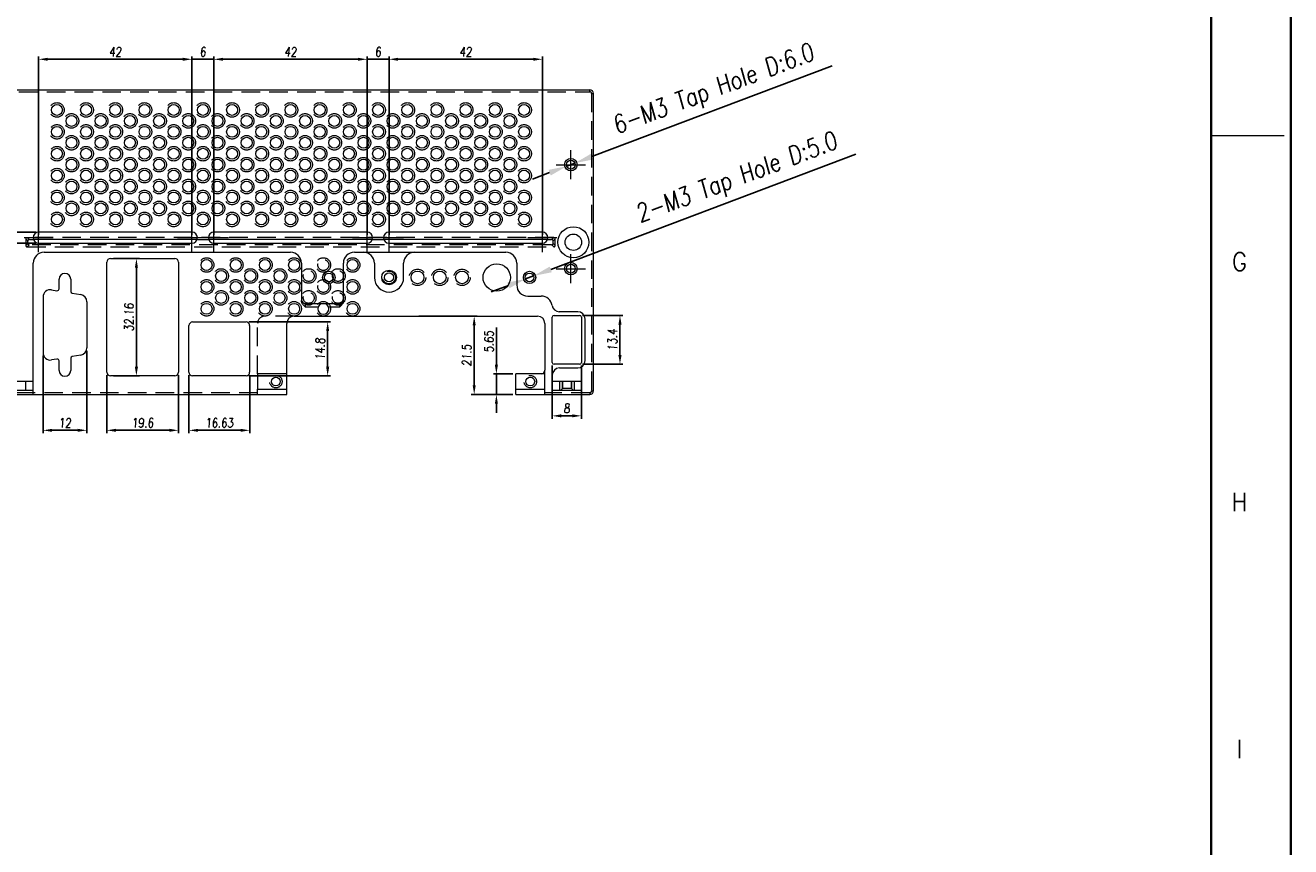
# Model space of a CAD drawing. Header units: millimetres. Extents: x 4065 to 8083, y -652 to 5416.
# Tile 236 of 256: x 4985 to 5332, y 4790 to 5015. Entities that reach past the tile are written whole.
import ezdxf
from ezdxf.enums import TextEntityAlignment as Align

# ---------------------------------------------------------------- set-up
doc = ezdxf.new("R2010")
doc.units = ezdxf.units.MM
doc.header["$LTSCALE"] = 0.8
doc.header["$PDMODE"] = 3
doc.header["$PDSIZE"] = 0.3125
doc.linetypes.add('CENTER', pattern=[50.8, 31.75, -6.35, 6.35, -6.35])
doc.linetypes.add('HIDDEN', pattern=[9.525, 6.35, -3.175])
doc.layers.get('0').update_dxf_attribs({"linetype": 'CONTINUOUS', "lineweight": 0})
doc.layers.get('Defpoints').update_dxf_attribs({"linetype": 'CONTINUOUS', "lineweight": 0})
for name, color, linetype, lineweight in [('1', 2, 'CENTER', 0), ('2', 3, 'CONTINUOUS', 0), ('3', 5, 'HIDDEN', 0), ('P', 1, 'CONTINUOUS', 0)]:
    doc.layers.add(name, color=color, linetype=linetype, lineweight=lineweight)
doc.styles.get("Standard").update_dxf_attribs({"font": 'romans.shx', "width": 0.8, "oblique": 5, "bigfont": 'whgtxt.shx'})
doc.dimstyles.get("Standard").update_dxf_attribs({"dimtxt": 2.5, "dimasz": 2.5, "dimexe": 0.8, "dimexo": 0.8, "dimgap": 0.8, "dimtad": 1, "dimdsep": 46, "dimtxsty": 'Standard', "dimcen": 0, "dimclrd": 3, "dimclre": 3, "dimclrt": 3, "dimazin": 0, "dimtp": 0.001, "dimtm": 0.001, "dimtfac": 1, "dimtmove": 0, "dimatfit": 3, "dimfxl": 0, "dimtolj": 1, "dimarcsym": 0})

# ---------------------------------------------------------------- blocks, each defined once
blk = doc.blocks.new('*D1027')
at = {"layer": '2', "color": 3, "lineweight": -2}
for p, q in [((5206.51, 5003.81), (5140.72, 4978.92)), ((5133.8, 4976.3), (5136.04, 4977.15)), ((5129.12, 4974.53), (5124.45, 4972.76))]:
    blk.add_line(p, q, dxfattribs=at)
at = {"layer": '2', "color": 3}
for points in [[(5140.42, 4979.69), (5141.01, 4978.14), (5136.04, 4977.15)], [(5128.83, 4975.31), (5129.42, 4973.75), (5133.8, 4976.3)]]:
    blk.add_solid(points, dxfattribs=at)
at = {"layer": 'Defpoints', "color": 0}
for p in [(5133.8, 4976.3), (5136.04, 4977.15)]:
    blk.add_point(p, dxfattribs=at)
at = {"layer": '2', "color": 3, "insert": (5174.21, 4996.86), "char_height": 5, "attachment_point": 5, "rotation": 20.7258}
blk.add_mtext('\\A1;6-M3 Tap Hole D:6.0', dxfattribs=at)
blk = doc.blocks.new('*D1028')
at = {"layer": '2', "color": 3, "lineweight": -2}
for p, q in [((5213.02, 4979.61), (5129.42, 4948.01)), ((5117.82, 4943.63), (5113.14, 4941.86)), ((5122.5, 4945.4), (5124.74, 4946.25))]:
    blk.add_line(p, q, dxfattribs=at)
at = {"layer": '2', "color": 3}
for points in [[(5129.13, 4948.79), (5129.71, 4947.23), (5124.74, 4946.25)], [(5117.53, 4944.41), (5118.12, 4942.85), (5122.5, 4945.4)]]:
    blk.add_solid(points, dxfattribs=at)
at = {"layer": 'Defpoints', "color": 0}
for p in [(5122.5, 4945.4), (5124.74, 4946.25)]:
    blk.add_point(p, dxfattribs=at)
at = {"layer": '2', "color": 3, "insert": (5180.56, 4972.62), "char_height": 5, "attachment_point": 5, "rotation": 20.7044}
blk.add_mtext('\\A1;2-M3 Tap Hole D:5.0', dxfattribs=at)
blk = doc.blocks.new('*D1070')
at = {"layer": '2', "color": 3, "lineweight": -2}
for p, q in [((5114.53, 4921.87), (5114.53, 4932.11)), ((5119.02, 4919.37), (5113.73, 4919.37)), ((5114.53, 4913.72), (5114.53, 4919.37)), ((5119.02, 4913.72), (5113.73, 4913.72)), ((5114.53, 4911.22), (5114.53, 4908.72))]:
    blk.add_line(p, q, dxfattribs=at)
at = {"layer": '2', "color": 3}
for points in [[(5114.12, 4921.87), (5114.95, 4921.87), (5114.53, 4919.37)], [(5114.12, 4911.22), (5114.95, 4911.22), (5114.53, 4913.72)]]:
    blk.add_solid(points, dxfattribs=at)
at = {"layer": 'Defpoints', "color": 0}
for p in [(5114.53, 4919.37), (5119.82, 4919.37), (5119.82, 4913.72)]:
    blk.add_point(p, dxfattribs=at)
at = {"layer": '2', "color": 3, "insert": (5112.48, 4928.24), "char_height": 2.5, "attachment_point": 5, "rotation": 90}
blk.add_mtext('\\A1;5.65', dxfattribs=at)
blk = doc.blocks.new('*D1071')
at = {"layer": '2', "color": 3, "lineweight": -2}
for p, q in [((5093.27, 4935.22), (5109.25, 4935.22)), ((5108.45, 4916.22), (5108.45, 4932.72)), ((5119.02, 4913.72), (5107.65, 4913.72))]:
    blk.add_line(p, q, dxfattribs=at)
at = {"layer": '2', "color": 3}
for points in [[(5108.03, 4932.72), (5108.86, 4932.72), (5108.45, 4935.22)], [(5108.03, 4916.22), (5108.86, 4916.22), (5108.45, 4913.72)]]:
    blk.add_solid(points, dxfattribs=at)
at = {"layer": 'Defpoints', "color": 0}
for p in [(5092.47, 4935.22), (5108.45, 4935.22), (5119.82, 4913.72)]:
    blk.add_point(p, dxfattribs=at)
at = {"layer": '2', "color": 3, "insert": (5106.4, 4924.47), "char_height": 2.5, "attachment_point": 5, "rotation": 90}
blk.add_mtext('\\A1;21.5', dxfattribs=at)
blk = doc.blocks.new('*D1072')
at = {"layer": '2', "color": 3, "lineweight": -2}
for p, q in [((5129.82, 4921.72), (5129.82, 4907.09)), ((5137.82, 4921.72), (5137.82, 4907.09)), ((5132.32, 4907.89), (5135.32, 4907.89))]:
    blk.add_line(p, q, dxfattribs=at)
at = {"layer": '2', "color": 3}
for points in [[(5132.32, 4908.31), (5132.32, 4907.47), (5129.82, 4907.89)], [(5135.32, 4908.31), (5135.32, 4907.47), (5137.82, 4907.89)]]:
    blk.add_solid(points, dxfattribs=at)
at = {"layer": 'Defpoints', "color": 0}
for p in [(5129.82, 4922.52), (5137.82, 4922.52), (5137.82, 4907.89)]:
    blk.add_point(p, dxfattribs=at)
at = {"layer": '2', "color": 3, "insert": (5133.82, 4909.94), "char_height": 2.5, "attachment_point": 5}
blk.add_mtext('\\A1;8', dxfattribs=at)
blk = doc.blocks.new('*D1073')
at = {"layer": '2', "color": 3, "lineweight": -2}
for p, q in [((5138.12, 4935.42), (5149.19, 4935.42)), ((5148.39, 4924.52), (5148.39, 4932.92)), ((5138.12, 4922.02), (5149.19, 4922.02))]:
    blk.add_line(p, q, dxfattribs=at)
at = {"layer": '2', "color": 3}
for points in [[(5147.97, 4932.92), (5148.81, 4932.92), (5148.39, 4935.42)], [(5147.97, 4924.52), (5148.81, 4924.52), (5148.39, 4922.02)]]:
    blk.add_solid(points, dxfattribs=at)
at = {"layer": 'Defpoints', "color": 0}
for p in [(5137.32, 4935.42), (5148.39, 4935.42), (5137.32, 4922.02)]:
    blk.add_point(p, dxfattribs=at)
at = {"layer": '2', "color": 3, "insert": (5146.34, 4928.72), "char_height": 2.5, "attachment_point": 5, "rotation": 90}
blk.add_mtext('\\A1;13.4', dxfattribs=at)
blk = doc.blocks.new('*D1074')
at = {"layer": '2', "color": 3, "lineweight": -2}
for p, q in [((5030.31, 4919.02), (5030.31, 4903.12)), ((5046.94, 4919.02), (5046.94, 4903.12)), ((5032.81, 4903.92), (5044.44, 4903.92))]:
    blk.add_line(p, q, dxfattribs=at)
at = {"layer": '2', "color": 3}
for points in [[(5032.81, 4904.34), (5032.81, 4903.5), (5030.31, 4903.92)], [(5044.44, 4904.34), (5044.44, 4903.5), (5046.94, 4903.92)]]:
    blk.add_solid(points, dxfattribs=at)
at = {"layer": 'Defpoints', "color": 0}
for p in [(5030.31, 4919.82), (5046.94, 4919.82), (5046.94, 4903.92)]:
    blk.add_point(p, dxfattribs=at)
at = {"layer": '2', "color": 3, "insert": (5038.62, 4905.97), "char_height": 2.5, "attachment_point": 5}
blk.add_mtext('\\A1;16.63', dxfattribs=at)
blk = doc.blocks.new('*D1075')
at = {"layer": '2', "color": 3, "lineweight": -2}
for p, q in [((5046.74, 4933.62), (5069.1, 4933.62)), ((5068.3, 4921.32), (5068.3, 4931.12)), ((5046.74, 4918.82), (5069.1, 4918.82))]:
    blk.add_line(p, q, dxfattribs=at)
at = {"layer": '2', "color": 3}
for points in [[(5067.89, 4931.12), (5068.72, 4931.12), (5068.3, 4933.62)], [(5067.89, 4921.32), (5068.72, 4921.32), (5068.3, 4918.82)]]:
    blk.add_solid(points, dxfattribs=at)
at = {"layer": 'Defpoints', "color": 0}
for p in [(5045.94, 4933.62), (5068.3, 4933.62), (5045.94, 4918.82)]:
    blk.add_point(p, dxfattribs=at)
at = {"layer": '2', "color": 3, "insert": (5066.25, 4926.22), "char_height": 2.5, "attachment_point": 5, "rotation": 90}
blk.add_mtext('\\A1;14.8', dxfattribs=at)
blk = doc.blocks.new('*D1076')
at = {"layer": '2', "color": 3, "lineweight": -2}
for p, q in [((5007.82, 4919.02), (5007.82, 4903.12)), ((5027.42, 4919.02), (5027.42, 4903.12)), ((5010.32, 4903.92), (5024.92, 4903.92))]:
    blk.add_line(p, q, dxfattribs=at)
at = {"layer": '2', "color": 3}
for points in [[(5010.32, 4904.34), (5010.32, 4903.5), (5007.82, 4903.92)], [(5024.92, 4904.34), (5024.92, 4903.5), (5027.42, 4903.92)]]:
    blk.add_solid(points, dxfattribs=at)
at = {"layer": 'Defpoints', "color": 0}
for p in [(5007.82, 4919.82), (5027.42, 4919.82), (5027.42, 4903.92)]:
    blk.add_point(p, dxfattribs=at)
at = {"layer": '2', "color": 3, "insert": (5017.62, 4905.97), "char_height": 2.5, "attachment_point": 5}
blk.add_mtext('\\A1;19.6', dxfattribs=at)
blk = doc.blocks.new('*D1077')
at = {"layer": '2', "color": 3, "lineweight": -2}
for p, q in [((5009.62, 4950.98), (5016.71, 4950.98)), ((5015.91, 4921.32), (5015.91, 4948.48)), ((5009.62, 4918.82), (5016.71, 4918.82))]:
    blk.add_line(p, q, dxfattribs=at)
at = {"layer": '2', "color": 3}
for points in [[(5015.49, 4948.48), (5016.33, 4948.48), (5015.91, 4950.98)], [(5015.49, 4921.32), (5016.33, 4921.32), (5015.91, 4918.82)]]:
    blk.add_solid(points, dxfattribs=at)
at = {"layer": 'Defpoints', "color": 0}
for p in [(5008.82, 4950.98), (5015.91, 4950.98), (5008.82, 4918.82)]:
    blk.add_point(p, dxfattribs=at)
at = {"layer": '2', "color": 3, "insert": (5013.86, 4934.9), "char_height": 2.5, "attachment_point": 5, "rotation": 90}
blk.add_mtext('\\A1;32.16', dxfattribs=at)
blk = doc.blocks.new('*D1078')
at = {"layer": '2', "color": 3, "lineweight": -2}
for p, q in [((4968.52, 4960.72), (4968.52, 4966.24)), ((4988.32, 4958.22), (4967.72, 4958.22)), ((4968.52, 4955.22), (4968.52, 4958.22)), ((4988.32, 4955.22), (4967.72, 4955.22)), ((4968.52, 4952.72), (4968.52, 4950.22))]:
    blk.add_line(p, q, dxfattribs=at)
at = {"layer": '2', "color": 3}
for points in [[(4968.11, 4960.72), (4968.94, 4960.72), (4968.52, 4958.22)], [(4968.11, 4952.72), (4968.94, 4952.72), (4968.52, 4955.22)]]:
    blk.add_solid(points, dxfattribs=at)
at = {"layer": 'Defpoints', "color": 0}
for p in [(4968.52, 4958.22), (4989.12, 4958.22), (4989.12, 4955.22)]:
    blk.add_point(p, dxfattribs=at)
at = {"layer": '2', "color": 3, "insert": (4966.47, 4964.73), "char_height": 2.5, "attachment_point": 5, "rotation": 90}
blk.add_mtext('\\A1;3', dxfattribs=at)
blk = doc.blocks.new('*D1079')
at = {"layer": '2', "color": 3, "lineweight": -2}
for p, q in [((4989.12, 4957.52), (4989.12, 5006.4)), ((5031.12, 4957.52), (5031.12, 5006.4)), ((4991.62, 5005.6), (5028.62, 5005.6))]:
    blk.add_line(p, q, dxfattribs=at)
at = {"layer": '2', "color": 3}
for points in [[(4991.62, 5006.02), (4991.62, 5005.19), (4989.12, 5005.6)], [(5028.62, 5006.02), (5028.62, 5005.19), (5031.12, 5005.6)]]:
    blk.add_solid(points, dxfattribs=at)
at = {"layer": 'Defpoints', "color": 0}
for p in [(5031.12, 5005.6), (4989.12, 4956.72), (5031.12, 4956.72)]:
    blk.add_point(p, dxfattribs=at)
at = {"layer": '2', "color": 3, "insert": (5010.12, 5007.65), "char_height": 2.5, "attachment_point": 5}
blk.add_mtext('\\A1;42', dxfattribs=at)
blk = doc.blocks.new('*D1080')
at = {"layer": '2', "color": 3, "lineweight": -2}
for p, q in [((5031.12, 4957.52), (5031.12, 5006.4)), ((5037.12, 4957.52), (5037.12, 5006.4)), ((5028.62, 5005.6), (5026.12, 5005.6)), ((5031.12, 5005.6), (5037.12, 5005.6)), ((5039.62, 5005.6), (5042.12, 5005.6))]:
    blk.add_line(p, q, dxfattribs=at)
at = {"layer": '2', "color": 3}
for points in [[(5028.62, 5006.02), (5028.62, 5005.19), (5031.12, 5005.6)], [(5039.62, 5006.02), (5039.62, 5005.19), (5037.12, 5005.6)]]:
    blk.add_solid(points, dxfattribs=at)
at = {"layer": 'Defpoints', "color": 0}
for p in [(5037.12, 5005.6), (5031.12, 4956.72), (5037.12, 4956.72)]:
    blk.add_point(p, dxfattribs=at)
at = {"layer": '2', "color": 3, "insert": (5034.12, 5007.65), "char_height": 2.5, "attachment_point": 5}
blk.add_mtext('\\A1;6', dxfattribs=at)
blk = doc.blocks.new('*D1081')
at = {"layer": '2', "color": 3, "lineweight": -2}
for p, q in [((5037.12, 4957.52), (5037.12, 5006.4)), ((5079.12, 4957.52), (5079.12, 5006.4)), ((5039.62, 5005.6), (5076.62, 5005.6))]:
    blk.add_line(p, q, dxfattribs=at)
at = {"layer": '2', "color": 3}
for points in [[(5039.62, 5006.02), (5039.62, 5005.19), (5037.12, 5005.6)], [(5076.62, 5006.02), (5076.62, 5005.19), (5079.12, 5005.6)]]:
    blk.add_solid(points, dxfattribs=at)
at = {"layer": 'Defpoints', "color": 0}
for p in [(5079.12, 5005.6), (5037.12, 4956.72), (5079.12, 4956.72)]:
    blk.add_point(p, dxfattribs=at)
at = {"layer": '2', "color": 3, "insert": (5058.12, 5007.65), "char_height": 2.5, "attachment_point": 5}
blk.add_mtext('\\A1;42', dxfattribs=at)
blk = doc.blocks.new('*D1082')
at = {"layer": '2', "color": 3, "lineweight": -2}
for p, q in [((5079.12, 4957.52), (5079.12, 5006.4)), ((5085.12, 4957.52), (5085.12, 5006.4)), ((5076.62, 5005.6), (5074.12, 5005.6)), ((5079.12, 5005.6), (5085.12, 5005.6)), ((5087.62, 5005.6), (5090.12, 5005.6))]:
    blk.add_line(p, q, dxfattribs=at)
at = {"layer": '2', "color": 3}
for points in [[(5076.62, 5006.02), (5076.62, 5005.19), (5079.12, 5005.6)], [(5087.62, 5006.02), (5087.62, 5005.19), (5085.12, 5005.6)]]:
    blk.add_solid(points, dxfattribs=at)
at = {"layer": 'Defpoints', "color": 0}
for p in [(5085.12, 5005.6), (5079.12, 4956.72), (5085.12, 4956.72)]:
    blk.add_point(p, dxfattribs=at)
at = {"layer": '2', "color": 3, "insert": (5082.12, 5007.65), "char_height": 2.5, "attachment_point": 5}
blk.add_mtext('\\A1;6', dxfattribs=at)
blk = doc.blocks.new('*D1083')
at = {"layer": '2', "color": 3, "lineweight": -2}
for p, q in [((5085.12, 4957.52), (5085.12, 5006.4)), ((5127.12, 4957.52), (5127.12, 5006.4)), ((5087.62, 5005.6), (5124.62, 5005.6))]:
    blk.add_line(p, q, dxfattribs=at)
at = {"layer": '2', "color": 3}
for points in [[(5087.62, 5006.02), (5087.62, 5005.19), (5085.12, 5005.6)], [(5124.62, 5006.02), (5124.62, 5005.19), (5127.12, 5005.6)]]:
    blk.add_solid(points, dxfattribs=at)
at = {"layer": 'Defpoints', "color": 0}
for p in [(5127.12, 5005.6), (5085.12, 4956.72), (5127.12, 4956.72)]:
    blk.add_point(p, dxfattribs=at)
at = {"layer": '2', "color": 3, "insert": (5106.12, 5007.65), "char_height": 2.5, "attachment_point": 5}
blk.add_mtext('\\A1;42', dxfattribs=at)
blk = doc.blocks.new('*D1084')
at = {"layer": '2', "color": 3, "lineweight": -2}
for p, q in [((4990.32, 4924.38), (4990.32, 4903.12)), ((5002.32, 4925.72), (5002.32, 4903.12)), ((4992.82, 4903.92), (4999.82, 4903.92))]:
    blk.add_line(p, q, dxfattribs=at)
at = {"layer": '2', "color": 3}
for points in [[(4992.82, 4904.34), (4992.82, 4903.5), (4990.32, 4903.92)], [(4999.82, 4904.34), (4999.82, 4903.5), (5002.32, 4903.92)]]:
    blk.add_solid(points, dxfattribs=at)
at = {"layer": 'Defpoints', "color": 0}
for p in [(5002.32, 4926.52), (4990.32, 4925.18), (5002.32, 4903.92)]:
    blk.add_point(p, dxfattribs=at)
at = {"layer": '2', "color": 3, "insert": (4996.32, 4905.97), "char_height": 2.5, "attachment_point": 5}
blk.add_mtext('\\A1;12', dxfattribs=at)

msp = doc.modelspace()

# ---------------------------------------------------------------- linework, layer by layer
at = {"color": 7, "linetype": 'Continuous', "lineweight": 35}
msp.add_line((5310.399, 4585.783), (5310.399, 5383.651), dxfattribs=at)
for p, q in [((4976.121, 4997.221), (5140.121, 4997.221)), ((5141.121, 4914.721), (5141.121, 4996.221)), ((5031.121, 4958.221), (4989.121, 4958.221)), ((5079.121, 4958.221), (5037.121, 4958.221)), ((5127.121, 4958.221), (5085.121, 4958.221)), ((5032.511, 4956.221), (4987.731, 4956.221)), ((4989.121, 4955.221), (5031.121, 4955.221)), ((5080.511, 4956.221), (5035.731, 4956.221)), ((5037.121, 4955.221), (5079.121, 4955.221)), ((5128.511, 4956.221), (5083.731, 4956.221)), ((5085.121, 4955.221), (5127.121, 4955.221)), ((4990.621, 4952.721), (5058.121, 4952.721)), ((5008.821, 4950.981), (5026.421, 4950.981)), ((5075.621, 4952.721), (5117.121, 4952.721)), ((4987.621, 4913.721), (4987.621, 4949.721)), ((5007.821, 4919.821), (5007.821, 4949.981)), ((5027.421, 4949.981), (5027.421, 4919.821)), ((5061.121, 4949.721), (5061.121, 4939.721)), ((5072.621, 4939.721), (5072.621, 4949.721)), ((5081.121, 4949.721), (5081.121, 4945.821)), ((5089.121, 4945.821), (5089.121, 4949.721)), ((5120.121, 4949.721), (5120.121, 4943.721)), ((4994.721, 4942.678), (4994.721, 4945.321)), ((4997.921, 4945.321), (4997.921, 4941.978)), ((4990.321, 4940.46), (4990.321, 4925.182)), ((4992.649, 4942.433), (4994.138, 4942.185)), ((4998.338, 4941.485), (5000.649, 4941.1)), ((5123.121, 4940.721), (5126.821, 4940.721)), ((5002.321, 4939.127), (5002.321, 4926.515)), ((5062.121, 4938.721), (5071.621, 4938.721)), ((5062.121, 4938.721), (5062.121, 4937.721)), ((5062.121, 4937.721), (5065.706, 4937.721)), ((5068.535, 4937.721), (5071.621, 4937.721)), ((5071.621, 4937.721), (5071.621, 4938.721)), ((5031.306, 4933.621), (5045.936, 4933.621)), ((5129.821, 4922.521), (5129.821, 4934.921)), ((5130.321, 4935.421), (5137.321, 4935.421)), ((5136.821, 4936.421), (5131.771, 4936.421)), ((5137.821, 4934.921), (5137.821, 4922.521)), ((5138.821, 4923.021), (5138.821, 4934.421)), ((5030.306, 4919.821), (5030.306, 4932.621)), ((5046.936, 4932.621), (5046.936, 4919.821)), ((4994.138, 4923.458), (4992.649, 4923.209)), ((4994.721, 4920.321), (4994.721, 4922.964)), ((4997.921, 4923.664), (4997.921, 4920.321)), ((5000.649, 4924.543), (4998.338, 4924.158)), ((5137.321, 4922.021), (5130.321, 4922.021)), ((5131.821, 4921.021), (5136.821, 4921.021)), ((4978.321, 4917.421), (4987.621, 4917.421)), ((4985.621, 4914.921), (4985.621, 4917.421)), ((5026.421, 4918.821), (5008.821, 4918.821)), ((5045.936, 4918.821), (5031.306, 4918.821)), ((5129.821, 4913.721), (5129.821, 4919.021)), ((5129.821, 4917.421), (5137.921, 4917.421)), ((5131.821, 4917.421), (5131.821, 4914.921)), ((5135.921, 4914.921), (5135.921, 4917.421)), ((5137.921, 4914.921), (5137.921, 4917.421)), ((4978.321, 4914.921), (4987.621, 4914.921)), ((5129.821, 4914.921), (5137.921, 4914.921))]:
    msp.add_line(p, q)
at = {"color": 7, "linetype": 'Continuous'}
msp.add_line((5310.399, 4984.717), (5330.321, 4984.717), dxfattribs=at)
at = {"color": 7, "linetype": 'Continuous', "lineweight": 35}
msp.add_lwpolyline([(5332.145, 5404.717), (4144.145, 5404.717), (4144.145, 4564.717), (5332.145, 4564.717)], close=True, dxfattribs=at)
for centre, radius in [((4994.121, 4991.721), 1.5), ((5002.121, 4991.721), 1.5), ((5010.121, 4991.721), 1.5), ((5018.121, 4991.721), 1.5), ((5026.121, 4991.721), 1.5), ((5034.121, 4991.721), 1.5), ((5042.121, 4991.721), 1.5), ((5050.121, 4991.721), 1.5), ((5058.121, 4991.721), 1.5), ((5066.121, 4991.721), 1.5), ((5074.121, 4991.721), 1.5), ((5082.121, 4991.721), 1.5), ((5090.121, 4991.721), 1.5), ((5098.121, 4991.721), 1.5), ((5106.121, 4991.721), 1.5), ((5114.121, 4991.721), 1.5), ((5122.121, 4991.721), 1.5), ((4998.121, 4988.721), 1.5), ((5006.121, 4988.721), 1.5), ((5014.121, 4988.721), 1.5), ((5022.121, 4988.721), 1.5), ((5030.121, 4988.721), 1.5), ((5038.121, 4988.721), 1.5), ((5046.121, 4988.721), 1.5), ((5054.121, 4988.721), 1.5), ((5062.121, 4988.721), 1.5), ((5070.121, 4988.721), 1.5), ((5078.121, 4988.721), 1.5), ((5086.121, 4988.721), 1.5), ((5094.121, 4988.721), 1.5), ((5102.121, 4988.721), 1.5), ((5110.121, 4988.721), 1.5), ((5118.121, 4988.721), 1.5), ((4994.121, 4985.721), 1.5), ((5002.121, 4985.721), 1.5), ((5010.121, 4985.721), 1.5), ((5018.121, 4985.721), 1.5), ((5026.121, 4985.721), 1.5), ((5034.121, 4985.721), 1.5), ((5042.121, 4985.721), 1.5), ((5050.121, 4985.721), 1.5), ((5058.121, 4985.721), 1.5), ((5066.121, 4985.721), 1.5), ((5074.121, 4985.721), 1.5), ((5082.121, 4985.721), 1.5), ((5090.121, 4985.721), 1.5), ((5098.121, 4985.721), 1.5), ((5106.121, 4985.721), 1.5), ((5114.121, 4985.721), 1.5), ((5122.121, 4985.721), 1.5), ((4998.121, 4982.721), 1.5), ((5006.121, 4982.721), 1.5), ((5014.121, 4982.721), 1.5), ((5022.121, 4982.721), 1.5), ((5030.121, 4982.721), 1.5), ((5038.121, 4982.721), 1.5), ((5046.121, 4982.721), 1.5), ((5054.121, 4982.721), 1.5), ((5062.121, 4982.721), 1.5), ((5070.121, 4982.721), 1.5), ((5078.121, 4982.721), 1.5), ((5086.121, 4982.721), 1.5), ((5094.121, 4982.721), 1.5), ((5102.121, 4982.721), 1.5), ((5110.121, 4982.721), 1.5), ((5118.121, 4982.721), 1.5), ((4994.121, 4979.721), 1.5), ((5002.121, 4979.721), 1.5), ((5010.121, 4979.721), 1.5), ((5018.121, 4979.721), 1.5), ((5026.121, 4979.721), 1.5), ((5034.121, 4979.721), 1.5), ((5042.121, 4979.721), 1.5), ((5050.121, 4979.721), 1.5), ((5058.121, 4979.721), 1.5), ((5066.121, 4979.721), 1.5), ((5074.121, 4979.721), 1.5), ((5082.121, 4979.721), 1.5), ((5090.121, 4979.721), 1.5), ((5098.121, 4979.721), 1.5), ((5106.121, 4979.721), 1.5), ((5114.121, 4979.721), 1.5), ((5122.121, 4979.721), 1.5), ((5134.921, 4976.721), 1.7), ((4994.121, 4973.721), 1.5), ((4998.121, 4976.721), 1.5), ((5002.121, 4973.721), 1.5), ((5006.121, 4976.721), 1.5), ((5010.121, 4973.721), 1.5), ((5014.121, 4976.721), 1.5), ((5018.121, 4973.721), 1.5), ((5022.121, 4976.721), 1.5), ((5026.121, 4973.721), 1.5), ((5030.121, 4976.721), 1.5), ((5034.121, 4973.721), 1.5), ((5038.121, 4976.721), 1.5), ((5042.121, 4973.721), 1.5), ((5046.121, 4976.721), 1.5), ((5050.121, 4973.721), 1.5), ((5054.121, 4976.721), 1.5), ((5058.121, 4973.721), 1.5), ((5062.121, 4976.721), 1.5), ((5066.121, 4973.721), 1.5), ((5070.121, 4976.721), 1.5), ((5074.121, 4973.721), 1.5), ((5078.121, 4976.721), 1.5), ((5082.121, 4973.721), 1.5), ((5086.121, 4976.721), 1.5), ((5090.121, 4973.721), 1.5), ((5094.121, 4976.721), 1.5), ((5098.121, 4973.721), 1.5), ((5102.121, 4976.721), 1.5), ((5106.121, 4973.721), 1.5), ((5110.121, 4976.721), 1.5), ((5114.121, 4973.721), 1.5), ((5118.121, 4976.721), 1.5), ((5122.121, 4973.721), 1.5), ((5134.921, 4976.721), 1.2), ((4998.121, 4970.721), 1.5), ((5006.121, 4970.721), 1.5), ((5014.121, 4970.721), 1.5), ((5022.121, 4970.721), 1.5), ((5030.121, 4970.721), 1.5), ((5038.121, 4970.721), 1.5), ((5046.121, 4970.721), 1.5), ((5054.121, 4970.721), 1.5), ((5062.121, 4970.721), 1.5), ((5070.121, 4970.721), 1.5), ((5078.121, 4970.721), 1.5), ((5086.121, 4970.721), 1.5), ((5094.121, 4970.721), 1.5), ((5102.121, 4970.721), 1.5), ((5110.121, 4970.721), 1.5), ((5118.121, 4970.721), 1.5), ((4994.121, 4967.721), 1.5), ((5002.121, 4967.721), 1.5), ((5010.121, 4967.721), 1.5), ((5018.121, 4967.721), 1.5), ((5026.121, 4967.721), 1.5), ((5034.121, 4967.721), 1.5), ((5042.121, 4967.721), 1.5), ((5050.121, 4967.721), 1.5), ((5058.121, 4967.721), 1.5), ((5066.121, 4967.721), 1.5), ((5074.121, 4967.721), 1.5), ((5082.121, 4967.721), 1.5), ((5090.121, 4967.721), 1.5), ((5098.121, 4967.721), 1.5), ((5106.121, 4967.721), 1.5), ((5114.121, 4967.721), 1.5), ((5122.121, 4967.721), 1.5), ((4998.121, 4964.721), 1.5), ((5006.121, 4964.721), 1.5), ((5014.121, 4964.721), 1.5), ((5022.121, 4964.721), 1.5), ((5030.121, 4964.721), 1.5), ((5038.121, 4964.721), 1.5), ((5046.121, 4964.721), 1.5), ((5054.121, 4964.721), 1.5), ((5062.121, 4964.721), 1.5), ((5070.121, 4964.721), 1.5), ((5078.121, 4964.721), 1.5), ((5086.121, 4964.721), 1.5), ((5094.121, 4964.721), 1.5), ((5102.121, 4964.721), 1.5), ((5110.121, 4964.721), 1.5), ((5118.121, 4964.721), 1.5), ((4994.121, 4961.721), 1.5), ((5002.121, 4961.721), 1.5), ((5010.121, 4961.721), 1.5), ((5018.121, 4961.721), 1.5), ((5026.121, 4961.721), 1.5), ((5034.121, 4961.721), 1.5), ((5042.121, 4961.721), 1.5), ((5050.121, 4961.721), 1.5), ((5058.121, 4961.721), 1.5), ((5066.121, 4961.721), 1.5), ((5074.121, 4961.721), 1.5), ((5082.121, 4961.721), 1.5), ((5090.121, 4961.721), 1.5), ((5098.121, 4961.721), 1.5), ((5106.121, 4961.721), 1.5), ((5114.121, 4961.721), 1.5), ((5122.121, 4961.721), 1.5), ((5135.621, 4955.471), 4.25), ((5135.621, 4955.471), 2.25), ((5035.121, 4949.221), 1.5), ((5043.121, 4949.221), 1.5), ((5051.121, 4949.221), 1.5), ((5059.121, 4949.221), 1.5), ((5075.121, 4949.221), 1.5), ((5039.121, 4946.221), 1.5), ((5047.121, 4946.221), 1.5), ((5055.121, 4946.221), 1.5), ((5068.621, 4945.821), 1.7), ((5085.121, 4945.821), 2), ((5085.121, 4945.821), 1.25), ((5092.921, 4945.821), 1.75), ((5099.021, 4945.821), 1.75), ((5105.121, 4945.821), 1.75), ((5114.621, 4945.821), 3.75), ((5123.621, 4945.821), 1.7), ((5134.921, 4948.221), 1.7), ((5134.921, 4948.221), 1.2), ((5035.121, 4943.221), 1.5), ((5043.121, 4943.221), 1.5), ((5051.121, 4943.221), 1.5), ((5059.121, 4943.221), 1.5), ((5068.621, 4945.821), 1.2), ((5075.121, 4943.221), 1.5), ((5123.621, 4945.821), 1.2), ((5039.121, 4940.221), 1.5), ((5047.121, 4940.221), 1.5), ((5055.121, 4940.221), 1.5), ((5035.121, 4937.221), 1.5), ((5043.121, 4937.221), 1.5), ((5051.121, 4937.221), 1.5), ((5059.121, 4937.221), 1.5), ((5075.121, 4937.221), 1.5)]:
    msp.add_circle(centre, radius)
for centre, radius, start, end in [((5140.121, 4996.221), 1, 0, 90), ((4989.121, 4956.721), 1.5, 90, 270), ((5031.121, 4956.721), 1.5, 270, 90), ((5037.121, 4956.721), 1.5, 90, 270), ((5079.121, 4956.721), 1.5, 270, 90), ((5085.121, 4956.721), 1.5, 90, 270), ((5127.121, 4956.721), 1.5, 270, 90), ((4990.621, 4949.721), 3, 90, 180), ((5008.821, 4949.981), 1, 90, 180), ((5026.421, 4949.981), 1, 0, 90), ((5058.121, 4949.721), 3, 0, 90), ((5075.621, 4949.721), 3, 90, 180), ((5078.121, 4949.721), 3, 0, 90), ((5092.121, 4949.721), 3, 90, 180), ((5117.121, 4949.721), 3, 0, 90), ((4996.321, 4945.321), 1.6, 0, 180), ((5085.121, 4945.821), 4, 180, 0), ((5123.121, 4943.721), 3, 180, 270), ((4992.321, 4940.46), 2, 80.53768, 180), ((4994.221, 4942.678), 0.5, 260.53768, 0), ((4998.421, 4941.978), 0.5, 180, 260.53768), ((5000.321, 4939.127), 2, 0, 80.53768), ((5126.821, 4937.721), 3, 8.04785, 90), ((5062.121, 4939.721), 1, 180, 270), ((5067.121, 4937.221), 1.5, 0, 180), ((5067.121, 4937.221), 1.5, 180, 0), ((5071.621, 4939.721), 1, 270, 0), ((5131.771, 4938.421), 2, 188.04785, 270), ((5031.306, 4932.621), 1, 90, 180), ((5045.936, 4932.621), 1, 0, 90), ((5130.321, 4934.921), 0.5, 90, 180), ((5136.821, 4934.421), 2, 0, 90), ((5137.321, 4934.921), 0.5, 0, 90), ((5000.321, 4926.515), 2, 279.46232, 0), ((4992.321, 4925.182), 2, 180, 279.46232), ((4994.221, 4922.964), 0.5, 0, 99.46232), ((4998.421, 4923.664), 0.5, 99.46232, 180), ((5136.821, 4923.021), 2, 270, 0), ((4996.321, 4920.321), 1.6, 180, 0), ((5008.821, 4919.821), 1, 180, 270), ((5026.421, 4919.821), 1, 270, 0), ((5031.306, 4919.821), 1, 180, 270), ((5045.936, 4919.821), 1, 270, 0), ((5130.321, 4922.521), 0.5, 180, 270), ((5131.821, 4919.021), 2, 90, 180), ((5137.321, 4922.521), 0.5, 270, 0), ((5140.121, 4914.721), 1, 270, 0)]:
    msp.add_arc(centre, radius, start, end)
for points, knots in [([(5062.121, 4937.721), (5062, 4937.842), (5061.757, 4938.084), (5061.431, 4938.483), (5061.188, 4938.939), (5061.121, 4939.283), (5061.121, 4939.453)], [0, 0, 0, 0, 0.2503429, 0.5005408, 0.7504576, 1, 1, 1, 1]), ([(5072.621, 4939.453), (5072.621, 4939.283), (5072.554, 4938.939), (5072.31, 4938.483), (5071.984, 4938.084), (5071.742, 4937.842), (5071.621, 4937.721)], [0, 0, 0, 0, 0.2495426, 0.49946, 0.7496576, 1, 1, 1, 1])]:
    msp.add_open_spline(points, degree=3, knots=knots)
at = {"layer": '1'}
for p, q in [((5134.921, 4972.721), (5134.921, 4980.721)), ((5130.921, 4976.721), (5138.921, 4976.721)), ((4989.121, 4952.721), (4989.121, 4960.721)), ((5031.121, 4952.721), (5031.121, 4960.721)), ((5037.121, 4952.721), (5037.121, 4960.721)), ((5079.121, 4952.721), (5079.121, 4960.721)), ((5085.121, 4952.721), (5085.121, 4960.721)), ((5127.121, 4952.721), (5127.121, 4960.721)), ((4985.121, 4956.721), (4993.121, 4956.721)), ((5027.121, 4956.721), (5035.121, 4956.721)), ((5033.121, 4956.721), (5041.121, 4956.721)), ((5075.121, 4956.721), (5083.121, 4956.721)), ((5081.121, 4956.721), (5089.121, 4956.721)), ((5123.121, 4956.721), (5131.121, 4956.721)), ((5134.921, 4944.221), (5134.921, 4952.221)), ((5130.921, 4948.221), (5138.921, 4948.221))]:
    msp.add_line(p, q, dxfattribs=at)
at = {"layer": '3'}
for p, q in [((4976.121, 4996.721), (5140.121, 4996.721)), ((5140.121, 4996.721), (5140.121, 4997.221)), ((5140.621, 4996.221), (5141.121, 4996.221)), ((5140.621, 4996.221), (5140.621, 4914.721)), ((4985.621, 4956.368), (4985.621, 4954.575)), ((4986.138, 4955.851), (4985.621, 4956.368)), ((4985.621, 4954.575), (4986.138, 4955.092)), ((4985.974, 4956.721), (4986.491, 4956.204)), ((5130.267, 4956.721), (4985.974, 4956.721)), ((4986.491, 4954.738), (4985.974, 4954.221)), ((4985.974, 4954.221), (5130.267, 4954.221)), ((4986.121, 4955.221), (4986.121, 4955.721)), ((4986.621, 4956.221), (4987.731, 4956.221)), ((5129.621, 4954.721), (4986.621, 4954.721)), ((5032.511, 4956.221), (5035.731, 4956.221)), ((5080.511, 4956.221), (5083.731, 4956.221)), ((5128.511, 4956.221), (5129.621, 4956.221)), ((5129.75, 4956.204), (5130.267, 4956.721)), ((5130.267, 4954.221), (5129.75, 4954.738)), ((5130.621, 4956.368), (5130.104, 4955.851)), ((5130.104, 4955.092), (5130.621, 4954.575)), ((5130.121, 4955.221), (5130.121, 4955.721)), ((5130.621, 4954.575), (5130.621, 4956.368)), ((5061.121, 4939.721), (5061.121, 4939.453)), ((5072.621, 4939.453), (5072.621, 4939.721)), ((5049.121, 4919.371), (5049.121, 4933.221)), ((5059.121, 4935.221), (5051.121, 4935.221)), ((5127.821, 4919.371), (5127.821, 4920.371)), ((5132.671, 4917.421), (5135.071, 4917.421)), ((5132.671, 4917.421), (5132.671, 4915.421)), ((5132.671, 4915.421), (5132.671, 4917.421)), ((5135.071, 4917.421), (5135.071, 4915.421)), ((5135.071, 4915.421), (5135.071, 4917.421)), ((5049.121, 4914.221), (4976.121, 4914.221)), ((5049.121, 4913.721), (5049.121, 4915.171)), ((5127.821, 4913.721), (5127.821, 4915.171)), ((5140.121, 4914.221), (5127.821, 4914.221)), ((5132.671, 4915.421), (5132.171, 4914.921)), ((5135.071, 4915.421), (5132.671, 4915.421)), ((5135.571, 4914.921), (5135.071, 4915.421)), ((5140.121, 4914.221), (5140.121, 4913.721)), ((5140.621, 4914.721), (5141.121, 4914.721))]:
    msp.add_line(p, q, dxfattribs=at)
for centre, radius in [((4994.121, 4991.721), 2), ((5002.121, 4991.721), 2), ((5010.121, 4991.721), 2), ((5018.121, 4991.721), 2), ((5026.121, 4991.721), 2), ((5034.121, 4991.721), 2), ((5042.121, 4991.721), 2), ((5050.121, 4991.721), 2), ((5058.121, 4991.721), 2), ((5066.121, 4991.721), 2), ((5074.121, 4991.721), 2), ((5082.121, 4991.721), 2), ((5090.121, 4991.721), 2), ((5098.121, 4991.721), 2), ((5106.121, 4991.721), 2), ((5114.121, 4991.721), 2), ((5122.121, 4991.721), 2), ((4998.121, 4988.721), 2), ((5006.121, 4988.721), 2), ((5014.121, 4988.721), 2), ((5022.121, 4988.721), 2), ((5030.121, 4988.721), 2), ((5038.121, 4988.721), 2), ((5046.121, 4988.721), 2), ((5054.121, 4988.721), 2), ((5062.121, 4988.721), 2), ((5070.121, 4988.721), 2), ((5078.121, 4988.721), 2), ((5086.121, 4988.721), 2), ((5094.121, 4988.721), 2), ((5102.121, 4988.721), 2), ((5110.121, 4988.721), 2), ((5118.121, 4988.721), 2), ((4994.121, 4985.721), 2), ((5002.121, 4985.721), 2), ((5010.121, 4985.721), 2), ((5018.121, 4985.721), 2), ((5026.121, 4985.721), 2), ((5034.121, 4985.721), 2), ((5042.121, 4985.721), 2), ((5050.121, 4985.721), 2), ((5058.121, 4985.721), 2), ((5066.121, 4985.721), 2), ((5074.121, 4985.721), 2), ((5082.121, 4985.721), 2), ((5090.121, 4985.721), 2), ((5098.121, 4985.721), 2), ((5106.121, 4985.721), 2), ((5114.121, 4985.721), 2), ((5122.121, 4985.721), 2), ((4994.121, 4979.721), 2), ((4998.121, 4982.721), 2), ((5002.121, 4979.721), 2), ((5006.121, 4982.721), 2), ((5010.121, 4979.721), 2), ((5014.121, 4982.721), 2), ((5018.121, 4979.721), 2), ((5022.121, 4982.721), 2), ((5026.121, 4979.721), 2), ((5030.121, 4982.721), 2), ((5034.121, 4979.721), 2), ((5038.121, 4982.721), 2), ((5042.121, 4979.721), 2), ((5046.121, 4982.721), 2), ((5050.121, 4979.721), 2), ((5054.121, 4982.721), 2), ((5058.121, 4979.721), 2), ((5062.121, 4982.721), 2), ((5066.121, 4979.721), 2), ((5070.121, 4982.721), 2), ((5074.121, 4979.721), 2), ((5078.121, 4982.721), 2), ((5082.121, 4979.721), 2), ((5086.121, 4982.721), 2), ((5090.121, 4979.721), 2), ((5094.121, 4982.721), 2), ((5098.121, 4979.721), 2), ((5102.121, 4982.721), 2), ((5106.121, 4979.721), 2), ((5110.121, 4982.721), 2), ((5114.121, 4979.721), 2), ((5118.121, 4982.721), 2), ((5122.121, 4979.721), 2), ((4998.121, 4976.721), 2), ((5006.121, 4976.721), 2), ((5014.121, 4976.721), 2), ((5022.121, 4976.721), 2), ((5030.121, 4976.721), 2), ((5038.121, 4976.721), 2), ((5046.121, 4976.721), 2), ((5054.121, 4976.721), 2), ((5062.121, 4976.721), 2), ((5070.121, 4976.721), 2), ((5078.121, 4976.721), 2), ((5086.121, 4976.721), 2), ((5094.121, 4976.721), 2), ((5102.121, 4976.721), 2), ((5110.121, 4976.721), 2), ((5118.121, 4976.721), 2), ((4994.121, 4973.721), 2), ((5002.121, 4973.721), 2), ((5010.121, 4973.721), 2), ((5018.121, 4973.721), 2), ((5026.121, 4973.721), 2), ((5034.121, 4973.721), 2), ((5042.121, 4973.721), 2), ((5050.121, 4973.721), 2), ((5058.121, 4973.721), 2), ((5066.121, 4973.721), 2), ((5074.121, 4973.721), 2), ((5082.121, 4973.721), 2), ((5090.121, 4973.721), 2), ((5098.121, 4973.721), 2), ((5106.121, 4973.721), 2), ((5114.121, 4973.721), 2), ((5122.121, 4973.721), 2), ((4998.121, 4970.721), 2), ((5006.121, 4970.721), 2), ((5014.121, 4970.721), 2), ((5022.121, 4970.721), 2), ((5030.121, 4970.721), 2), ((5038.121, 4970.721), 2), ((5046.121, 4970.721), 2), ((5054.121, 4970.721), 2), ((5062.121, 4970.721), 2), ((5070.121, 4970.721), 2), ((5078.121, 4970.721), 2), ((5086.121, 4970.721), 2), ((5094.121, 4970.721), 2), ((5102.121, 4970.721), 2), ((5110.121, 4970.721), 2), ((5118.121, 4970.721), 2), ((4994.121, 4967.721), 2), ((5002.121, 4967.721), 2), ((5010.121, 4967.721), 2), ((5018.121, 4967.721), 2), ((5026.121, 4967.721), 2), ((5034.121, 4967.721), 2), ((5042.121, 4967.721), 2), ((5050.121, 4967.721), 2), ((5058.121, 4967.721), 2), ((5066.121, 4967.721), 2), ((5074.121, 4967.721), 2), ((5082.121, 4967.721), 2), ((5090.121, 4967.721), 2), ((5098.121, 4967.721), 2), ((5106.121, 4967.721), 2), ((5114.121, 4967.721), 2), ((5122.121, 4967.721), 2), ((4998.121, 4964.721), 2), ((5006.121, 4964.721), 2), ((5014.121, 4964.721), 2), ((5022.121, 4964.721), 2), ((5030.121, 4964.721), 2), ((5038.121, 4964.721), 2), ((5046.121, 4964.721), 2), ((5054.121, 4964.721), 2), ((5062.121, 4964.721), 2), ((5070.121, 4964.721), 2), ((5078.121, 4964.721), 2), ((5086.121, 4964.721), 2), ((5094.121, 4964.721), 2), ((5102.121, 4964.721), 2), ((5110.121, 4964.721), 2), ((5118.121, 4964.721), 2), ((4994.121, 4961.721), 2), ((5002.121, 4961.721), 2), ((5010.121, 4961.721), 2), ((5018.121, 4961.721), 2), ((5026.121, 4961.721), 2), ((5034.121, 4961.721), 2), ((5042.121, 4961.721), 2), ((5050.121, 4961.721), 2), ((5058.121, 4961.721), 2), ((5066.121, 4961.721), 2), ((5074.121, 4961.721), 2), ((5082.121, 4961.721), 2), ((5090.121, 4961.721), 2), ((5098.121, 4961.721), 2), ((5106.121, 4961.721), 2), ((5114.121, 4961.721), 2), ((5122.121, 4961.721), 2), ((5035.121, 4949.221), 2), ((5043.121, 4949.221), 2), ((5051.121, 4949.221), 2), ((5059.121, 4949.221), 2), ((5067.121, 4949.221), 2), ((5067.121, 4949.221), 1.5), ((5075.121, 4949.221), 2), ((5039.121, 4946.221), 2), ((5047.121, 4946.221), 2), ((5055.121, 4946.221), 2), ((5063.121, 4946.221), 2), ((5063.121, 4946.221), 1.5), ((5071.121, 4946.221), 2), ((5071.121, 4946.221), 1.5), ((5085.121, 4945.821), 1.75), ((5092.921, 4945.821), 2.25), ((5099.021, 4945.821), 2.25), ((5105.121, 4945.821), 2.25), ((5035.121, 4943.221), 2), ((5043.121, 4943.221), 2), ((5051.121, 4943.221), 2), ((5059.121, 4943.221), 2), ((5067.121, 4943.221), 2), ((5067.121, 4943.221), 1.5), ((5075.121, 4943.221), 2), ((5039.121, 4940.221), 2), ((5047.121, 4940.221), 2), ((5055.121, 4940.221), 2), ((5063.121, 4940.221), 2), ((5063.121, 4940.221), 1.5), ((5071.121, 4940.221), 2), ((5071.121, 4940.221), 1.5), ((5035.121, 4937.221), 2), ((5043.121, 4937.221), 2), ((5051.121, 4937.221), 2), ((5059.121, 4937.221), 2), ((5067.121, 4937.221), 2), ((5075.121, 4937.221), 2), ((5054.121, 4917.271), 1.7), ((5123.821, 4917.271), 1.7)]:
    msp.add_circle(centre, radius, dxfattribs=at)
for centre, radius, start, end in [((5140.121, 4996.221), 0.5, 0, 90), ((4986.621, 4955.721), 0.5, 90, 180), ((4986.621, 4955.221), 0.5, 180, 270), ((5129.621, 4955.721), 0.5, 0, 90), ((5129.621, 4955.221), 0.5, 270, 0), ((5051.121, 4933.221), 2, 90, 180), ((5140.121, 4914.721), 0.5, 270, 0)]:
    msp.add_arc(centre, radius, start, end, dxfattribs=at)
for centre, major_axis, start_param, end_param in [((4986.328, 4956.014), (0.612, -0.612), 2.6179939, 3.6651914), ((4986.328, 4954.928), (-0.612, -0.612), -0.5235988, 0.5235988), ((5129.914, 4956.014), (0.612, 0.612), -0.5235988, 0.5235988), ((5129.914, 4954.928), (-0.612, 0.612), 2.6179939, 3.6651914)]:
    msp.add_ellipse(centre, major_axis=major_axis, ratio=0.5773503, start_param=start_param, end_param=end_param, dxfattribs=at)
at = {"layer": 'P'}
for p, q in [((5057.121, 4913.721), (5057.121, 4933.221)), ((5059.121, 4935.221), (5125.821, 4935.221)), ((5127.821, 4933.221), (5127.821, 4920.371)), ((5057.121, 4919.371), (5049.121, 4919.371)), ((5049.121, 4919.371), (5049.121, 4915.171)), ((5127.821, 4919.371), (5119.821, 4919.371)), ((5119.821, 4913.721), (5119.821, 4919.371)), ((5127.821, 4915.171), (5127.821, 4919.371)), ((4976.121, 4913.721), (5057.121, 4913.721)), ((5049.121, 4915.171), (5057.121, 4915.171)), ((5119.821, 4915.171), (5127.821, 4915.171)), ((5119.821, 4913.721), (5140.121, 4913.721))]:
    msp.add_line(p, q, dxfattribs=at)
for centre in [(5054.121, 4917.271), (5123.821, 4917.271)]:
    msp.add_circle(centre, 1.2, dxfattribs=at)
for centre, radius, start, end in [((5059.121, 4933.221), 2, 90, 180), ((5125.821, 4933.221), 2, 0, 90), ((5126.821, 4920.371), 1, 270, 0)]:
    msp.add_arc(centre, radius, start, end, dxfattribs=at)

# ---------------------------------------------------------------- texts
at = {"color": 7, "linetype": 'Continuous', "width": 0.933333}
for s, p in [('G', (5318.124, 4950.144)), ('H', (5318.124, 4884.274)), ('I', (5318.124, 4816.584))]:
    msp.add_text(s, height=4.98, dxfattribs=at).set_placement(p, align=Align.MIDDLE_CENTER)

# ---------------------------------------------------------------- dimensions: what is measured, and where the dimension line sits
at = {"layer": '2'}
dim = msp.add_diameter_dim_2p(p1=(5133.798, 4976.297), p2=(5136.043, 4977.146), text='6-M3 Tap Hole D:6.0', dimstyle='Standard', override={"dimscale": 2, "dimazin": 2}, dxfattribs=at)
dim.commit()
dim.dimension.update_dxf_attribs({"geometry": '*D1027', "text_midpoint": (5174.206, 4996.861)})
for base, p1, p2, override, picture, middle in [((5031.121, 5005.602), (4989.121, 4956.721), (5031.121, 4956.721), {"dimazin": 2}, '*D1079', (5010.121, 5007.652)), ((5037.121, 5005.602), (5031.121, 4956.721), (5037.121, 4956.721), {"dimazin": 2, "dimtmove": 1}, '*D1080', (5034.121, 5007.652)), ((5079.121, 5005.602), (5037.121, 4956.721), (5079.121, 4956.721), {"dimazin": 2, "dimtmove": 1}, '*D1081', (5058.121, 5007.652)), ((5085.121, 5005.602), (5079.121, 4956.721), (5085.121, 4956.721), {"dimazin": 2, "dimtmove": 1}, '*D1082', (5082.121, 5007.652)), ((5127.121, 5005.602), (5085.121, 4956.721), (5127.121, 4956.721), {"dimazin": 2, "dimtmove": 1}, '*D1083', (5106.121, 5007.652)), ((5002.321, 4903.92), (4990.321, 4925.182), (5002.321, 4926.515), {"dimazin": 2}, '*D1084', (4996.321, 4905.97)), ((5027.421, 4903.92), (5007.821, 4919.821), (5027.421, 4919.821), {"dimazin": 2}, '*D1076', (5017.621, 4905.97)), ((5046.936, 4903.92), (5030.306, 4919.821), (5046.936, 4919.821), {"dimazin": 2}, '*D1074', (5038.621, 4905.97)), ((5137.821, 4907.891), (5129.821, 4922.521), (5137.821, 4922.521), {"dimazin": 2}, '*D1072', (5133.821, 4909.941))]:
    dim = msp.add_linear_dim(base=base, p1=p1, p2=p2, dimstyle='Standard', override=override, dxfattribs=at)
    dim.commit()
    dim.dimension.update_dxf_attribs({"geometry": picture, "text_midpoint": middle})
dim = msp.add_diameter_dim_2p(p1=(5122.498, 4945.397), p2=(5124.743, 4946.245), text='2-M3 Tap Hole D:5.0', dimstyle='Standard', override={"dimscale": 2, "dimazin": 2}, dxfattribs=at)
dim.commit()
dim.dimension.update_dxf_attribs({"geometry": '*D1028', "text_midpoint": (5182.307, 4968.002), "dimtype": 163})
for base, p1, p2, picture, middle in [((4968.524, 4958.221), (4989.121, 4955.221), (4989.121, 4958.221), '*D1078', (4966.474, 4964.729)), ((5015.911, 4950.981), (5008.821, 4918.821), (5008.821, 4950.981), '*D1077', (5013.861, 4934.901)), ((5068.304, 4933.621), (5045.936, 4918.821), (5045.936, 4933.621), '*D1075', (5066.254, 4926.221)), ((5108.447, 4935.221), (5119.821, 4913.721), (5092.471, 4935.221), '*D1071', (5106.397, 4924.471)), ((5148.392, 4935.421), (5137.321, 4922.021), (5137.321, 4935.421), '*D1073', (5146.342, 4928.721)), ((5114.533, 4919.371), (5119.821, 4913.721), (5119.821, 4919.371), '*D1070', (5112.483, 4928.24))]:
    dim = msp.add_linear_dim(base=base, p1=p1, p2=p2, angle=90, dimstyle='Standard', override={"dimazin": 2}, dxfattribs=at)
    dim.commit()
    dim.dimension.update_dxf_attribs({"geometry": picture, "text_midpoint": middle})

doc.saveas('drawing.dxf')
